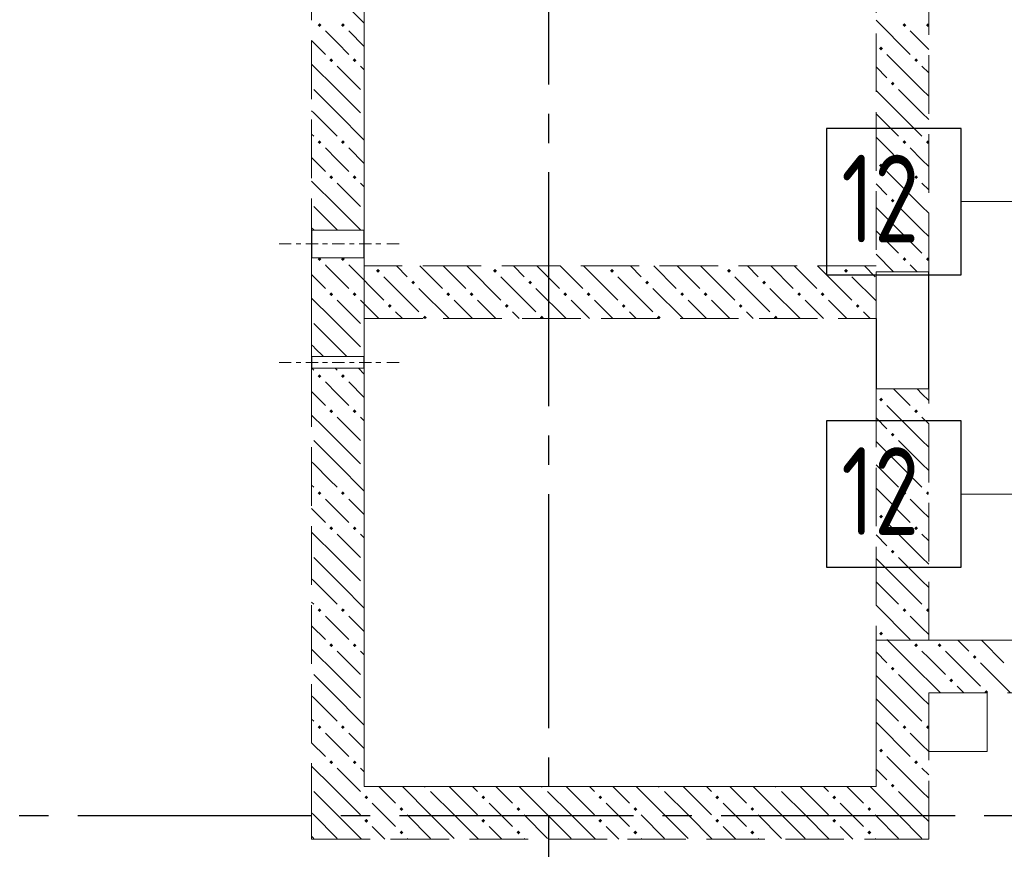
# Model space of a CAD drawing. Header units: millimetres. Extents: x 0 to 61017, y 0 to 42000.
# Tile 12 of 30: x 15912 to 19279, y 28686 to 31522. Entities that reach past the tile are written whole.
import ezdxf

# ---------------------------------------------------------------- set-up
doc = ezdxf.new("R2010")
doc.units = ezdxf.units.MM
doc.linetypes.add('______2', pattern=[270, 200, -70])
doc.linetypes.add('______5', pattern=[1100, 800, -100, 100, -100])
for name, color, linetype, lineweight in [('ДОП Верх по Х', 7, 'Continuous', 25), ('Макрос окна_ макрос двери', 7, 'Continuous', 18), ('Оси', 40, '______5', 18), ('Позиционная метка номер позиции', 7, 'Continuous', 13)]:
    doc.layers.add(name, color=color, linetype=linetype, lineweight=lineweight)
doc.layers.add('ЖБ Перекрытие верхний уровень', color=7, linetype='Continuous', lineweight=25, true_color=0xe0e0ff)
doc.layers.add('ЖБ Стена верхний уровень', color=7, linetype='Continuous', lineweight=25, true_color=0x006e00)
doc.styles.add('ISOCPEUR', font='txt')

msp = doc.modelspace()

# ---------------------------------------------------------------- hatches: boundary and pattern name
at = {"layer": 'ЖБ Стена верхний уровень', "linetype": 'Continuous', "lineweight": 18, "transparency": 33554687}
for points in [[(16930.5, 31503.1), (16937, 31509.6), (16943.5, 31503.1), (16937, 31496.6)], [(17010.5, 31503.1), (17016.9, 31509.6), (17023.4, 31503.1), (17016.9, 31496.6)], [(18930.5, 31503.1), (18937, 31509.6), (18943.5, 31503.1), (18937, 31496.6)], [(19010.5, 31503.1), (19016.9, 31509.6), (19020, 31506.6), (19020, 31499.7), (19016.9, 31496.6)], [(18850.5, 31423.1), (18857, 31429.6), (18863.5, 31423.1), (18857, 31416.6)], [(16970.5, 31383.1), (16977, 31389.6), (16983.5, 31383.1), (16977, 31376.6)], [(17050.5, 31383.1), (17057, 31389.6), (17063.5, 31383.1), (17057, 31376.6)], [(18970.5, 31383.1), (18977, 31389.6), (18983.5, 31383.1), (18977, 31376.6)], [(18890.5, 31303.1), (18897, 31309.6), (18903.4, 31303.1), (18897, 31296.6)], [(16930.5, 31103.1), (16937, 31109.6), (16943.5, 31103.1), (16937, 31096.6)], [(17010.5, 31103.1), (17016.9, 31109.6), (17023.4, 31103.1), (17016.9, 31096.6)], [(18930.5, 31103.1), (18937, 31109.6), (18943.5, 31103.1), (18937, 31096.6)], [(19010.5, 31103.1), (19016.9, 31109.6), (19020, 31106.6), (19020, 31099.7), (19016.9, 31096.6)], [(18850.5, 31023.1), (18857, 31029.6), (18863.5, 31023.1), (18857, 31016.6)], [(16970.5, 30983.1), (16977, 30989.6), (16983.5, 30983.1), (16977, 30976.6)], [(17050.5, 30983.1), (17057, 30989.6), (17063.5, 30983.1), (17057, 30976.6)], [(18970.5, 30983.1), (18977, 30989.6), (18983.5, 30983.1), (18977, 30976.6)], [(18890.5, 30903.1), (18897, 30909.6), (18903.4, 30903.1), (18897, 30896.6)], [(16930.5, 30703.1), (16934.8, 30707.5), (16939.1, 30707.5), (16943.5, 30703.1), (16937, 30696.6)], [(17010.5, 30703.1), (17014.8, 30707.5), (17019.1, 30707.5), (17023.4, 30703.1), (17016.9, 30696.6)], [(18930.5, 30703.1), (18937, 30709.6), (18943.5, 30703.1), (18937, 30696.6)], [(19010.5, 30703.1), (19016.9, 30709.6), (19020, 30706.6), (19020, 30699.7), (19016.9, 30696.6)], [(17130.5, 30663.1), (17137, 30669.6), (17143.5, 30663.1), (17137, 30656.6)], [(17530.5, 30663.1), (17537, 30669.6), (17543.5, 30663.1), (17537, 30656.6)], [(17930.5, 30663.1), (17937, 30669.6), (17943.5, 30663.1), (17937, 30656.6)], [(18330.5, 30663.1), (18337, 30669.6), (18343.5, 30663.1), (18337, 30656.6)], [(18730.5, 30663.1), (18737, 30669.6), (18743.5, 30663.1), (18737, 30656.6)], [(17250.5, 30623.1), (17257, 30629.6), (17263.5, 30623.1), (17257, 30616.6)], [(17650.5, 30623.1), (17657, 30629.6), (17663.5, 30623.1), (17657, 30616.6)], [(18050.5, 30623.1), (18057, 30629.6), (18063.5, 30623.1), (18057, 30616.6)], [(18450.5, 30623.1), (18457, 30629.6), (18463.5, 30623.1), (18457, 30616.6)], [(16970.5, 30583.1), (16977, 30589.6), (16983.5, 30583.1), (16977, 30576.6)], [(17050.5, 30583.1), (17057, 30589.6), (17063.5, 30583.1), (17057, 30576.6)], [(17370.5, 30583.1), (17377, 30589.6), (17383.5, 30583.1), (17377, 30576.6)], [(17450.5, 30583.1), (17457, 30589.6), (17463.5, 30583.1), (17457, 30576.6)], [(17770.5, 30583.1), (17777, 30589.6), (17783.5, 30583.1), (17777, 30576.6)], [(17850.5, 30583.1), (17857, 30589.6), (17863.5, 30583.1), (17857, 30576.6)], [(18170.5, 30583.1), (18177, 30589.6), (18183.5, 30583.1), (18177, 30576.6)], [(18250.5, 30583.1), (18257, 30589.6), (18263.5, 30583.1), (18257, 30576.6)], [(18570.5, 30583.1), (18577, 30589.6), (18583.5, 30583.1), (18577, 30576.6)], [(18650.5, 30583.1), (18657, 30589.6), (18663.5, 30583.1), (18657, 30576.6)], [(17170.5, 30543.1), (17177, 30549.6), (17183.5, 30543.1), (17177, 30536.6)], [(17570.5, 30543.1), (17577, 30549.6), (17583.5, 30543.1), (17577, 30536.6)], [(17970.5, 30543.1), (17977, 30549.6), (17983.5, 30543.1), (17977, 30536.6)], [(18370.5, 30543.1), (18377, 30549.6), (18383.5, 30543.1), (18377, 30536.6)], [(18770.5, 30543.1), (18777, 30549.6), (18783.5, 30543.1), (18777, 30536.6)], [(17290.5, 30503.1), (17297, 30509.6), (17303.4, 30503.1), (17300.3, 30500), (17293.6, 30500)], [(17690.5, 30503.1), (17697, 30509.6), (17703.4, 30503.1), (17700.3, 30500), (17693.6, 30500)], [(18090.5, 30503.1), (18097, 30509.6), (18103.4, 30503.1), (18100.3, 30500), (18093.6, 30500)], [(18490.5, 30503.1), (18497, 30509.6), (18503.4, 30503.1), (18500.3, 30500), (18493.6, 30500)], [(17010.5, 30303.1), (17016.9, 30309.6), (17023.4, 30303.1), (17016.9, 30296.6)], [(18850.5, 30223.1), (18857, 30229.6), (18863.5, 30223.1), (18857, 30216.6)], [(16970.5, 30183.1), (16977, 30189.6), (16983.5, 30183.1), (16977, 30176.6)], [(17050.5, 30183.1), (17057, 30189.6), (17063.5, 30183.1), (17057, 30176.6)], [(18970.5, 30183.1), (18977, 30189.6), (18983.5, 30183.1), (18977, 30176.6)], [(18890.5, 30103.1), (18897, 30109.6), (18903.4, 30103.1), (18897, 30096.6)], [(16930.5, 29903.1), (16937, 29909.6), (16943.5, 29903.1), (16937, 29896.6)], [(17010.5, 29903.1), (17016.9, 29909.6), (17023.4, 29903.1), (17016.9, 29896.6)], [(18930.5, 29903.1), (18937, 29909.6), (18943.5, 29903.1), (18937, 29896.6)], [(19010.5, 29903.1), (19016.9, 29909.6), (19020, 29906.6), (19020, 29899.7), (19016.9, 29896.6)], [(18850.5, 29823.1), (18857, 29829.6), (18863.5, 29823.1), (18857, 29816.6)], [(16970.5, 29783.1), (16977, 29789.6), (16983.5, 29783.1), (16977, 29776.6)], [(17050.5, 29783.1), (17057, 29789.6), (17063.5, 29783.1), (17057, 29776.6)], [(18970.5, 29783.1), (18977, 29789.6), (18983.5, 29783.1), (18977, 29776.6)], [(18890.5, 29703.1), (18897, 29709.6), (18903.4, 29703.1), (18897, 29696.6)], [(16930.5, 29503.1), (16937, 29509.6), (16943.5, 29503.1), (16937, 29496.6)], [(18930.5, 29503.1), (18937, 29509.6), (18943.5, 29503.1), (18937, 29496.6)], [(19010.5, 29503.1), (19016.9, 29509.6), (19020, 29506.6), (19020, 29499.7), (19016.9, 29496.6)], [(18850.5, 29423.1), (18857, 29429.6), (18863.5, 29423.1), (18857, 29416.6)], [(16970.5, 29383.1), (16977, 29389.6), (16983.5, 29383.1), (16977, 29376.6)], [(17050.5, 29383.1), (17057, 29389.6), (17063.5, 29383.1), (17057, 29376.6)], [(18970.5, 29383.1), (18977, 29389.6), (18983.5, 29383.1), (18977, 29376.6)], [(19050.5, 29383.1), (19057, 29389.6), (19063.5, 29383.1), (19057, 29376.6)], [(19170.5, 29343.1), (19177, 29349.6), (19183.5, 29343.1), (19177, 29336.6)], [(18890.5, 29303.1), (18897, 29309.6), (18903.4, 29303.1), (18897, 29296.6)], [(19090.5, 29263.1), (19097, 29269.6), (19103.4, 29263.1), (19097, 29256.6)], [(19210.5, 29223.1), (19216.9, 29229.6), (19223.4, 29223.1), (19220.3, 29220), (19213.6, 29220)], [(16930.5, 29103.1), (16937, 29109.6), (16943.5, 29103.1), (16937, 29096.6)], [(17010.5, 29103.1), (17016.9, 29109.6), (17023.4, 29103.1), (17016.9, 29096.6)], [(18930.5, 29103.1), (18937, 29109.6), (18943.5, 29103.1), (18937, 29096.6)], [(19010.5, 29103.1), (19016.9, 29109.6), (19020, 29106.6), (19020, 29099.7), (19016.9, 29096.6)], [(18850.5, 29023.1), (18857, 29029.6), (18863.5, 29023.1), (18857, 29016.6)], [(16970.5, 28983.1), (16977, 28989.6), (16983.5, 28983.1), (16977, 28976.6)], [(17050.5, 28983.1), (17057, 28989.6), (17063.5, 28983.1), (17057, 28976.6)], [(18970.5, 28983.1), (18977, 28989.6), (18983.5, 28983.1), (18977, 28976.6)], [(17300.3, 28900), (17297, 28896.6), (17293.6, 28900)], [(17700.3, 28900), (17697, 28896.6), (17693.6, 28900)], [(18100.3, 28900), (18097, 28896.6), (18093.6, 28900)], [(18500.3, 28900), (18497, 28896.6), (18493.6, 28900)], [(18890.5, 28903.1), (18897, 28909.6), (18903.4, 28903.1), (18897, 28896.6)], [(17090.5, 28863.1), (17097, 28869.6), (17103.4, 28863.1), (17097, 28856.6)], [(17490.5, 28863.1), (17497, 28869.6), (17503.4, 28863.1), (17497, 28856.6)], [(17890.5, 28863.1), (17897, 28869.6), (17903.4, 28863.1), (17897, 28856.6)], [(18290.5, 28863.1), (18297, 28869.6), (18303.4, 28863.1), (18297, 28856.6)], [(18690.5, 28863.1), (18697, 28869.6), (18703.4, 28863.1), (18697, 28856.6)], [(17210.5, 28823.1), (17216.9, 28829.6), (17223.4, 28823.1), (17216.9, 28816.6)], [(17610.5, 28823.1), (17616.9, 28829.6), (17623.4, 28823.1), (17616.9, 28816.6)], [(18010.5, 28823.1), (18016.9, 28829.6), (18023.4, 28823.1), (18016.9, 28816.6)], [(18410.5, 28823.1), (18416.9, 28829.6), (18423.4, 28823.1), (18416.9, 28816.6)], [(18810.5, 28823.1), (18816.9, 28829.6), (18823.4, 28823.1), (18816.9, 28816.6)], [(17090.5, 28783.1), (17097, 28789.6), (17103.4, 28783.1), (17097, 28776.6)], [(17490.5, 28783.1), (17497, 28789.6), (17503.4, 28783.1), (17497, 28776.6)], [(17890.5, 28783.1), (17897, 28789.6), (17903.4, 28783.1), (17897, 28776.6)], [(18290.5, 28783.1), (18297, 28789.6), (18303.4, 28783.1), (18297, 28776.6)], [(18690.5, 28783.1), (18697, 28789.6), (18703.4, 28783.1), (18697, 28776.6)], [(17210.5, 28743.1), (17216.9, 28749.6), (17223.4, 28743.1), (17216.9, 28736.6)], [(17610.5, 28743.1), (17616.9, 28749.6), (17623.4, 28743.1), (17616.9, 28736.6)], [(18010.5, 28743.1), (18016.9, 28749.6), (18023.4, 28743.1), (18016.9, 28736.6)], [(18410.5, 28743.1), (18416.9, 28749.6), (18423.4, 28743.1), (18416.9, 28736.6)], [(18810.5, 28743.1), (18816.9, 28749.6), (18823.4, 28743.1), (18816.9, 28736.6)]]:
    msp.add_hatch(color=7, dxfattribs=at).paths.add_polyline_path(points, flags=16)
h = msp.add_hatch(color=7, dxfattribs=at)
h.paths.add_polyline_path([(16932, 30304.7), (16932.4, 30301.2), (16937, 30296.6), (16943.5, 30303.1), (16937, 30309.6)])
h.paths.add_polyline_path([(16930.5, 30303.1), (16932, 30304.7), (16932.4, 30301.2)], flags=16)
h = msp.add_hatch(color=7, dxfattribs=at)
h.paths.add_polyline_path([(17022, 29504.6), (17022.3, 29502), (17023.4, 29503.1)])
h.paths.add_polyline_path([(17010.5, 29503.1), (17016.9, 29509.6), (17022, 29504.6), (17022.3, 29502), (17016.9, 29496.6)], flags=16)

# ---------------------------------------------------------------- linework, layer by layer
at = {"layer": 'ДОП Верх по Х', "color": 7, "linetype": 'Continuous', "lineweight": 25, "transparency": 33554687}
for points in [[(18671, 30650), (19131, 30650), (19131, 31150), (18671, 31150), (18671, 30650)], [(18671, 29650), (19131, 29650), (19131, 30150), (18671, 30150), (18671, 29650)]]:
    msp.add_lwpolyline(points, dxfattribs=at)
at = {"layer": 'ЖБ Перекрытие верхний уровень', "color": 7, "linetype": 'Continuous', "lineweight": 18, "transparency": 33554687}
for p, q in [((17090, 28900), (17090, 33340)), ((20215, 29400), (18840, 29400)), ((18840, 29400), (18840, 28900)), ((19220, 29220), (19020, 29220)), ((19020, 29220), (19020, 29020)), ((19220, 29020), (19220, 29220)), ((19020, 29020), (19220, 29020)), ((18840, 28900), (17090, 28900))]:
    msp.add_line(p, q, dxfattribs=at)
at = {"layer": 'ЖБ Стена верхний уровень', "color": 251, "linetype": '______2', "lineweight": 13, "true_color": 0x656565, "transparency": 33554687}
for p, q in [((16910, 33340), (16910, 30802.5)), ((17090, 30802.5), (17090, 33340)), ((18840, 33095), (18840, 30680)), ((19020, 30660), (19020, 33095)), ((17090, 30802.5), (16910, 30802.5)), ((16910, 30707.5), (17090, 30707.5)), ((16910, 30707.5), (16910, 30680)), ((17090, 30680), (17090, 30707.5)), ((16910, 30680), (16910, 30500)), ((18840, 30680), (17090, 30680)), ((19020, 30660), (18840, 30660)), ((18840, 30500), (18840, 30660)), ((16910, 30500), (16910, 30370)), ((17090, 30500), (18840, 30500)), ((17090, 30370), (17090, 30500)), ((17090, 30370), (16910, 30370)), ((17090, 30370), (16910, 30370)), ((16910, 30330), (17090, 30330)), ((16910, 30330), (17090, 30330)), ((16910, 30330), (16910, 28900)), ((17090, 28900), (17090, 30330)), ((18840, 30260), (19020, 30260)), ((18840, 30260), (18840, 28900)), ((19020, 29400), (19020, 30260)), ((20215, 29400), (19020, 29400)), ((19020, 29220), (21550, 29220)), ((19020, 28720), (19020, 29220)), ((16910, 28900), (16910, 28720)), ((18840, 28900), (17090, 28900)), ((16910, 28720), (18840, 28720)), ((18840, 28720), (19020, 28720))]:
    msp.add_line(p, q, dxfattribs=at)
at = {"layer": 'ЖБ Стена верхний уровень', "color": 9, "linetype": 'Continuous', "lineweight": 18, "true_color": 0xc7c7c7, "transparency": 33554687}
for p, q in [((16997, 31603.1), (17090, 31510.1)), ((18840, 31520.1), (18957, 31403.1)), ((16997, 31443.1), (16957, 31483.1)), ((17037, 31483.1), (17090, 31430.1)), ((18997, 31443.1), (18957, 31483.1)), ((16910, 31450.1), (16957, 31403.1)), ((17037, 31403.1), (16997, 31443.1)), ((19020, 31420.1), (18997, 31443.1)), ((18997, 31283.1), (18877, 31403.1)), ((16997, 31283.1), (16910, 31370.1)), ((16997, 31363.1), (17077, 31283.1)), ((17077, 31363.1), (17090, 31350.1)), ((18840, 31360.1), (18877, 31323.1)), ((18997, 31363.1), (19020, 31340.1)), ((16916.9, 31283.1), (16997, 31203.1)), ((16997, 31283.1), (17077, 31203.1)), ((18916.9, 31203.1), (18840, 31280.1)), ((18916.9, 31283.1), (18997, 31203.1)), ((18997, 31283.1), (19020, 31260.1)), ((16916.9, 31203.1), (16910, 31210.1)), ((16916.9, 31203.1), (16997, 31123.1)), ((16997, 31203.1), (17090, 31110.1)), ((18840, 31200.1), (18916.9, 31123.1)), ((18916.9, 31203.1), (18997, 31123.1)), ((18997, 31203.1), (19020, 31180.1)), ((16910, 31130.1), (16916.9, 31123.1)), ((18840, 31120.1), (18957, 31003.1)), ((16997, 31043.1), (16957, 31083.1)), ((17037, 31083.1), (17090, 31030.1)), ((18997, 31043.1), (18957, 31083.1)), ((16910, 31050.1), (16957, 31003.1)), ((17037, 31003.1), (16997, 31043.1)), ((19020, 31020.1), (18997, 31043.1)), ((18997, 30883.1), (18877, 31003.1)), ((16997, 30883.1), (16910, 30970.1)), ((16997, 30963.1), (17077, 30883.1)), ((17077, 30963.1), (17090, 30950.1)), ((18840, 30960.1), (18877, 30923.1)), ((18997, 30963.1), (19020, 30940.1)), ((16916.9, 30883.1), (16997, 30803.1)), ((16997, 30883.1), (17077, 30803.1)), ((18916.9, 30803.1), (18840, 30880.1)), ((18916.9, 30883.1), (18997, 30803.1)), ((18997, 30883.1), (19020, 30860.1)), ((16916.9, 30803.1), (16910, 30810.1)), ((16916.9, 30803.1), (16917.6, 30802.5)), ((16997, 30803.1), (16997.6, 30802.5)), ((18840, 30800.1), (18916.9, 30723.1)), ((18916.9, 30803.1), (18997, 30723.1)), ((18997, 30803.1), (19020, 30780.1)), ((18840, 30720.1), (18900.1, 30660)), ((16960.1, 30680), (16957, 30683.1)), ((16997, 30643.1), (16960.1, 30680)), ((17037, 30683.1), (17040.1, 30680)), ((17040.1, 30680), (17157, 30563.1)), ((17200.1, 30680), (17237, 30643.1)), ((17280.1, 30680), (17357, 30603.1)), ((17397, 30643.1), (17360.1, 30680)), ((17440.1, 30680), (17557, 30563.1)), ((17600.1, 30680), (17637, 30643.1)), ((17680.1, 30680), (17757, 30603.1)), ((17797, 30643.1), (17760.1, 30680)), ((17840.1, 30680), (17957, 30563.1)), ((18000.1, 30680), (18037, 30643.1)), ((18080.1, 30680), (18157, 30603.1)), ((18197, 30643.1), (18160.1, 30680)), ((18240.1, 30680), (18357, 30563.1)), ((18400.1, 30680), (18437, 30643.1)), ((18480.1, 30680), (18557, 30603.1)), ((18597, 30643.1), (18560.1, 30680)), ((18640.1, 30680), (18757, 30563.1)), ((18800.1, 30680), (18837, 30643.1)), ((18980.1, 30660), (18957, 30683.1)), ((16910, 30650.1), (16957, 30603.1)), ((17037, 30603.1), (16997, 30643.1)), ((17157, 30643.1), (17277, 30523.1)), ((17437, 30603.1), (17397, 30643.1)), ((17557, 30643.1), (17677, 30523.1)), ((17837, 30603.1), (17797, 30643.1)), ((17957, 30643.1), (18077, 30523.1)), ((18237, 30603.1), (18197, 30643.1)), ((18357, 30643.1), (18477, 30523.1)), ((18637, 30603.1), (18597, 30643.1)), ((18757, 30643.1), (18840, 30560.1)), ((17380.1, 30500), (17277, 30603.1)), ((17780.1, 30500), (17677, 30603.1)), ((18180.1, 30500), (18077, 30603.1)), ((18580.1, 30500), (18477, 30603.1)), ((16980.1, 30500), (16910, 30570.1)), ((16997, 30563.1), (17060.1, 30500)), ((17077, 30563.1), (17140.1, 30500)), ((17397, 30563.1), (17460.1, 30500)), ((17477, 30563.1), (17540.1, 30500)), ((17797, 30563.1), (17860.1, 30500)), ((17877, 30563.1), (17940.1, 30500)), ((18197, 30563.1), (18260.1, 30500)), ((18277, 30563.1), (18340.1, 30500)), ((18597, 30563.1), (18660.1, 30500)), ((18677, 30563.1), (18740.1, 30500)), ((17220.1, 30500), (17197, 30523.1)), ((17620.1, 30500), (17597, 30523.1)), ((18020.1, 30500), (17997, 30523.1)), ((18420.1, 30500), (18397, 30523.1)), ((18820.1, 30500), (18797, 30523.1)), ((16916.9, 30483.1), (16997, 30403.1)), ((16997, 30483.1), (16980.1, 30500)), ((16997, 30483.1), (17077, 30403.1)), ((17060.1, 30500), (17077, 30483.1)), ((16916.9, 30403.1), (16910, 30410.1)), ((16997, 30403.1), (17030.1, 30370)), ((16910.1, 30330), (16916.9, 30323.1)), ((16990.1, 30330), (16997, 30323.1)), ((17070.1, 30330), (17090, 30310.1)), ((16997, 30243.1), (16957, 30283.1)), ((17037, 30283.1), (17090, 30230.1)), ((17037, 30203.1), (16997, 30243.1)), ((18900.1, 30260), (18957, 30203.1)), ((18997, 30243.1), (18980.1, 30260)), ((19020, 30220.1), (18997, 30243.1)), ((18997, 30083.1), (18877, 30203.1)), ((16997, 30163.1), (17077, 30083.1)), ((17077, 30163.1), (17090, 30150.1)), ((18840, 30160.1), (18877, 30123.1)), ((18997, 30163.1), (19020, 30140.1)), ((16997, 30083.1), (17077, 30003.1)), ((18916.9, 30003.1), (18840, 30080.1)), ((18916.9, 30083.1), (18997, 30003.1)), ((18997, 30083.1), (19020, 30060.1)), ((16916.9, 30003.1), (16910, 30010.1)), ((16997, 30003.1), (17090, 29910.1)), ((18840, 30000.1), (18916.9, 29923.1)), ((18916.9, 30003.1), (18997, 29923.1)), ((18997, 30003.1), (19020, 29980.1)), ((16910, 29930.1), (16916.9, 29923.1)), ((18840, 29920.1), (18957, 29803.1)), ((17037, 29883.1), (17090, 29830.1)), ((18997, 29843.1), (18957, 29883.1)), ((16910, 29850.1), (16957, 29803.1)), ((17037, 29803.1), (16997, 29843.1)), ((19020, 29820.1), (18997, 29843.1)), ((18997, 29683.1), (18877, 29803.1)), ((16997, 29683.1), (16910, 29770.1)), ((16997, 29763.1), (17077, 29683.1)), ((17077, 29763.1), (17090, 29750.1)), ((18840, 29760.1), (18877, 29723.1)), ((18997, 29763.1), (19020, 29740.1)), ((16916.9, 29683.1), (16997, 29603.1)), ((18916.9, 29603.1), (18840, 29680.1)), ((18916.9, 29683.1), (18997, 29603.1)), ((18997, 29683.1), (19020, 29660.1)), ((16916.9, 29603.1), (16910, 29610.1)), ((16916.9, 29603.1), (16997, 29523.1)), ((18840, 29600.1), (18916.9, 29523.1)), ((18916.9, 29603.1), (18997, 29523.1)), ((18997, 29603.1), (19020, 29580.1)), ((16910, 29530.1), (16916.9, 29523.1)), ((18840, 29520.1), (18957, 29403.1)), ((16997, 29443.1), (16957, 29483.1)), ((17037, 29483.1), (17090, 29430.1)), ((18997, 29443.1), (18957, 29483.1)), ((16910, 29450.1), (16957, 29403.1)), ((19020, 29420.1), (18997, 29443.1)), ((18997, 29283.1), (18877, 29403.1)), ((19120.1, 29400), (19157, 29363.1)), ((19200.1, 29400), (19277, 29323.1)), ((16997, 29283.1), (16910, 29370.1)), ((17077, 29363.1), (17090, 29350.1)), ((18840, 29360.1), (18877, 29323.1)), ((18997, 29363.1), (19020, 29340.1)), ((19077, 29363.1), (19197, 29243.1)), ((19020, 29340.1), (19077, 29283.1)), ((19300.1, 29220), (19197, 29323.1)), ((16916.9, 29283.1), (16997, 29203.1)), ((18916.9, 29203.1), (18840, 29280.1)), ((18916.9, 29283.1), (18997, 29203.1)), ((18997, 29283.1), (19020, 29260.1)), ((19020, 29260.1), (19060.1, 29220)), ((19140.1, 29220), (19116.9, 29243.1)), ((16916.9, 29203.1), (16910, 29210.1)), ((16916.9, 29203.1), (16997, 29123.1)), ((18840, 29200.1), (18916.9, 29123.1)), ((18916.9, 29203.1), (18997, 29123.1)), ((18997, 29203.1), (19020, 29180.1)), ((16910, 29130.1), (16916.9, 29123.1)), ((18840, 29120.1), (18957, 29003.1)), ((16997, 29043.1), (16957, 29083.1)), ((18997, 29043.1), (18957, 29083.1)), ((16910, 29050.1), (16957, 29003.1)), ((17037, 29003.1), (16997, 29043.1)), ((19020, 29020.1), (18997, 29043.1)), ((18997, 28883.1), (18877, 29003.1)), ((16980.1, 28900), (16910, 28970.1)), ((16997, 28963.1), (17060.1, 28900)), ((18840, 28960.1), (18877, 28923.1)), ((18997, 28963.1), (19020, 28940.1)), ((16997, 28883.1), (16980.1, 28900)), ((17060.1, 28900), (17077, 28883.1)), ((17140.1, 28900), (17197, 28843.1)), ((17316.9, 28803.1), (17220.1, 28900)), ((17397, 28883.1), (17380.1, 28900)), ((17460.1, 28900), (17477, 28883.1)), ((17540.1, 28900), (17597, 28843.1)), ((17716.9, 28803.1), (17620.1, 28900)), ((17797, 28883.1), (17780.1, 28900)), ((17860.1, 28900), (17877, 28883.1)), ((17940.1, 28900), (17997, 28843.1)), ((18116.9, 28803.1), (18020.1, 28900)), ((18197, 28883.1), (18180.1, 28900)), ((18260.1, 28900), (18277, 28883.1)), ((18340.1, 28900), (18397, 28843.1)), ((18516.9, 28803.1), (18420.1, 28900)), ((18597, 28883.1), (18580.1, 28900)), ((18660.1, 28900), (18677, 28883.1)), ((18740.1, 28900), (18797, 28843.1)), ((18840, 28880.1), (18820.1, 28900)), ((16916.9, 28883.1), (16997, 28803.1)), ((16997, 28883.1), (17077, 28803.1)), ((17316.9, 28883.1), (17397, 28803.1)), ((17397, 28883.1), (17477, 28803.1)), ((17716.9, 28883.1), (17797, 28803.1)), ((17797, 28883.1), (17877, 28803.1)), ((18116.9, 28883.1), (18197, 28803.1)), ((18197, 28883.1), (18277, 28803.1)), ((18516.9, 28883.1), (18597, 28803.1)), ((18597, 28883.1), (18677, 28803.1)), ((18916.9, 28803.1), (18840, 28880.1)), ((18916.9, 28883.1), (18997, 28803.1)), ((18997, 28883.1), (19020, 28860.1)), ((17157, 28803.1), (17116.9, 28843.1)), ((17557, 28803.1), (17516.9, 28843.1)), ((17957, 28803.1), (17916.9, 28843.1)), ((18357, 28803.1), (18316.9, 28843.1)), ((18757, 28803.1), (18716.9, 28843.1)), ((16916.9, 28803.1), (16910, 28810.1)), ((16916.9, 28803.1), (16997, 28723.1)), ((16997, 28803.1), (17080.1, 28720)), ((17197, 28763.1), (17157, 28803.1)), ((17237, 28803.1), (17316.9, 28723.1)), ((17316.9, 28803.1), (17397, 28723.1)), ((17397, 28803.1), (17480.1, 28720)), ((17597, 28763.1), (17557, 28803.1)), ((17637, 28803.1), (17716.9, 28723.1)), ((17716.9, 28803.1), (17797, 28723.1)), ((17797, 28803.1), (17880.1, 28720)), ((17997, 28763.1), (17957, 28803.1)), ((18037, 28803.1), (18116.9, 28723.1)), ((18116.9, 28803.1), (18197, 28723.1)), ((18197, 28803.1), (18280.1, 28720)), ((18397, 28763.1), (18357, 28803.1)), ((18437, 28803.1), (18516.9, 28723.1)), ((18516.9, 28803.1), (18597, 28723.1)), ((18597, 28803.1), (18680.1, 28720)), ((18797, 28763.1), (18757, 28803.1)), ((18837, 28803.1), (18840, 28800.1)), ((18840, 28800.1), (18916.9, 28723.1)), ((18916.9, 28803.1), (18997, 28723.1)), ((18997, 28803.1), (19020, 28780.1)), ((17116.9, 28763.1), (17160.1, 28720)), ((17516.9, 28763.1), (17560.1, 28720)), ((17916.9, 28763.1), (17960.1, 28720)), ((18316.9, 28763.1), (18360.1, 28720)), ((18716.9, 28763.1), (18760.1, 28720)), ((16910, 28730.1), (16916.9, 28723.1)), ((17237, 28723.1), (17240.1, 28720)), ((17637, 28723.1), (17640.1, 28720)), ((18037, 28723.1), (18040.1, 28720)), ((18437, 28723.1), (18440.1, 28720)), ((18837, 28723.1), (18840, 28720.1)), ((18840, 28720.1), (18840.1, 28720))]:
    msp.add_line(p, q, dxfattribs=at)
at = {"layer": 'ЖБ Стена верхний уровень', "color": 251, "linetype": '______2', "lineweight": 13, "true_color": 0x656565, "transparency": 33554687}
for points in [[(16840.2, 30755), (16798.4, 30755), (16840.2, 30755)], [(16856.7, 30755), (16873, 30755), (16856.7, 30755)], [(16932, 30755), (16890.2, 30755), (16932, 30755)], [(16947.5, 30755), (16963.8, 30755), (16947.5, 30755)], [(17022.5, 30755), (16980.7, 30755), (17022.5, 30755)], [(17039, 30755), (17055.3, 30755), (17039, 30755)], [(17114.3, 30755), (17072.5, 30755), (17114.3, 30755)], [(17129.8, 30755), (17146.1, 30755), (17129.8, 30755)], [(17208.8, 30755), (17167, 30755), (17208.8, 30755)], [(16840.2, 30350), (16798.4, 30350), (16840.2, 30350)], [(16840.2, 30350), (16798.4, 30350), (16840.2, 30350)], [(16856.7, 30350), (16873, 30350), (16856.7, 30350)], [(16856.7, 30350), (16873, 30350), (16856.7, 30350)], [(16932, 30350), (16890.2, 30350), (16932, 30350)], [(16932, 30350), (16890.2, 30350), (16932, 30350)], [(16947.5, 30350), (16963.8, 30350), (16947.5, 30350)], [(16947.5, 30350), (16963.8, 30350), (16947.5, 30350)], [(17022.5, 30350), (16980.7, 30350), (17022.5, 30350)], [(17022.5, 30350), (16980.7, 30350), (17022.5, 30350)], [(17039, 30350), (17055.3, 30350), (17039, 30350)], [(17039, 30350), (17055.3, 30350), (17039, 30350)], [(17114.3, 30350), (17072.5, 30350), (17114.3, 30350)], [(17114.3, 30350), (17072.5, 30350), (17114.3, 30350)], [(17129.8, 30350), (17146.1, 30350), (17129.8, 30350)], [(17129.8, 30350), (17146.1, 30350), (17129.8, 30350)], [(17208.8, 30350), (17167, 30350), (17208.8, 30350)], [(17208.8, 30350), (17167, 30350), (17208.8, 30350)]]:
    msp.add_lwpolyline(points, dxfattribs=at)
at = {"layer": 'ЖБ Стена верхний уровень', "color": 9, "linetype": 'Continuous', "lineweight": 18, "true_color": 0xc7c7c7, "transparency": 33554687}
for points in [[(16916.9, 30403.1), (16921.4, 30398.7), (16921.4, 30398.7), (16950.1, 30370)], [(16910, 30250.1), (16941.7, 30218.4), (16941.7, 30218.4), (16957, 30203.1)], [(16997, 30083.1), (16951.8, 30128.3), (16951.8, 30128.3), (16910, 30170.1)], [(16916.9, 30083.1), (16962, 30038.1), (16962, 30038.1), (16997, 30003.1)], [(16916.9, 30003.1), (16972.1, 29948), (16972.1, 29948), (16997, 29923.1)], [(16997, 29843.1), (16982.2, 29857.8), (16982.2, 29857.8), (16957, 29883.1)], [(16997, 29683.1), (17002.5, 29677.6), (17002.5, 29677.6), (17077, 29603.1)], [(16997, 29603.1), (17012.7, 29587.4), (17012.7, 29587.4), (17090, 29510.1)], [(17037, 29403.1), (17032.9, 29407.1), (17032.9, 29407.1), (16997, 29443.1)], [(16997, 29363.1), (17043.1, 29317), (17043.1, 29317), (17077, 29283.1)], [(16997, 29283.1), (17053.2, 29226.9), (17053.2, 29226.9), (17077, 29203.1)], [(16997, 29203.1), (17063.4, 29136.7), (17063.4, 29136.7), (17090, 29110.1)], [(17037, 29083.1), (17073.5, 29046.6), (17073.5, 29046.6), (17090, 29030.1)], [(17077, 28963.1), (17083.7, 28956.4), (17083.7, 28956.4), (17090, 28950.1)]]:
    msp.add_lwpolyline(points, dxfattribs=at)
at = {"layer": 'Макрос окна_ макрос двери', "color": 7, "linetype": 'Continuous', "lineweight": -3, "transparency": 33554687}
for p, q in [((16910, 30802.5), (16910, 30707.5)), ((16910, 30775), (16910, 30735)), ((17090, 30735), (17090, 30802.5)), ((17090, 30735), (17090, 30775)), ((17090, 30707.5), (17090, 30735)), ((19020, 30260), (19020, 30660)), ((18840, 30500), (18840, 30260)), ((16910, 30370), (16910, 30330)), ((16910, 30370), (16910, 30330)), ((17090, 30330), (17090, 30370)), ((17090, 30330), (17090, 30370))]:
    msp.add_line(p, q, dxfattribs=at)
at = {"layer": 'Оси', "color": 8, "linetype": '______5', "lineweight": -3, "transparency": 33554687}
for p, q in [((17720, 37600), (17720, 15970)), ((49910, 28800), (3600, 28800))]:
    msp.add_line(p, q, dxfattribs=at)
at = {"layer": 'Позиционная метка номер позиции', "color": 7, "linetype": 'Continuous', "lineweight": 13, "transparency": 33554687}
for points in [[(22231, 31400), (21731, 30900), (19131, 30900)], [(22231, 29600), (21931, 29900), (19131, 29900)]]:
    msp.add_lwpolyline(points, dxfattribs=at)

# ---------------------------------------------------------------- texts
at = {"layer": 'ДОП Верх по Х', "color": 7, "linetype": 'Continuous', "lineweight": 13, "transparency": 33554687, "char_height": 300, "width": 472.281, "attachment_point": 7, "style": 'ISOCPEUR'}
for insert in [(18721, 30760), (18721, 29760)]:
    msp.add_mtext('\\W0.75;12', dxfattribs=dict(at, insert=insert))

doc.saveas('drawing.dxf')
